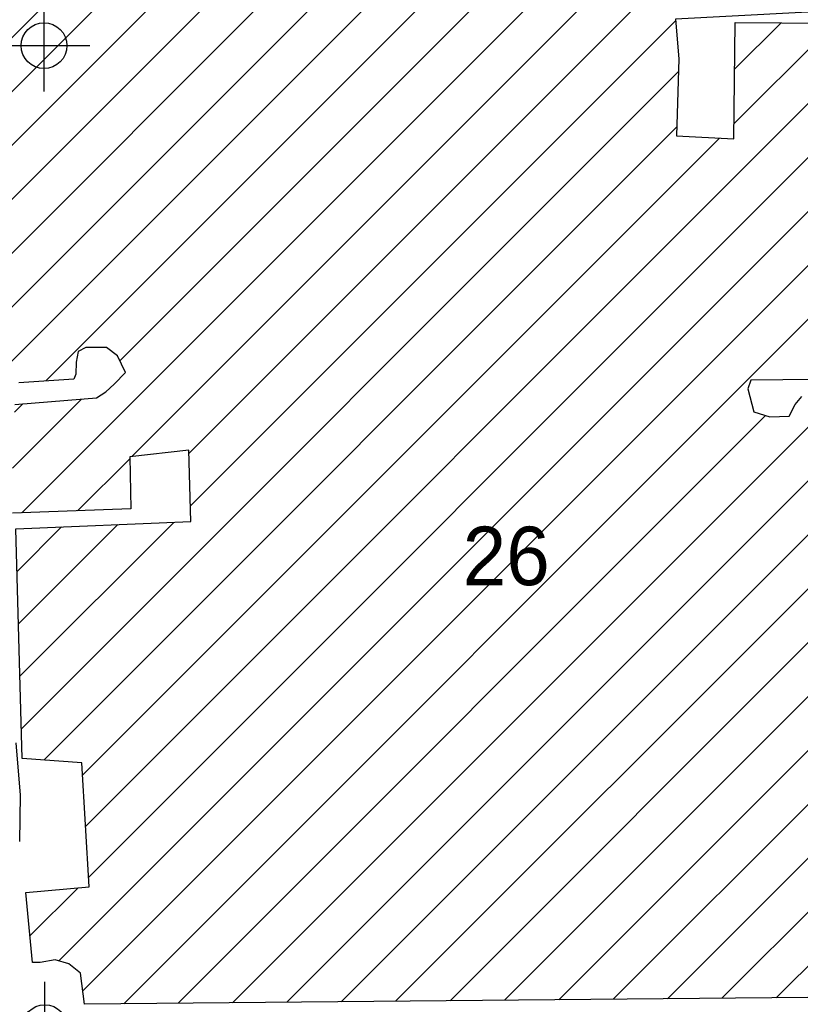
# Model space of a CAD drawing. Extents: x 192051 to 352051, y 710978 to 817615.
# Tile 31 of 85: x 273908 to 278177, y 732417 to 737800. Entities that reach past the tile are written whole.
import ezdxf
from ezdxf.enums import TextEntityAlignment as Align

# ---------------------------------------------------------------- set-up
doc = ezdxf.new("R2010")
doc.units = 0
doc.header["$LTSCALE"] = 800
doc.header["$PDMODE"] = 34
doc.header["$PDSIZE"] = 250
doc.layers.get('0').update_dxf_attribs({"linetype": 'CONTINUOUS'})
for name, color, linetype in [('SEC', 2, 'CONTINUOUS'), ('TEXT', 7, 'CONTINUOUS'), ('WETDBA', 11, 'CONTINUOUS'), ('WETFILL', 12, 'CONTINUOUS')]:
    doc.layers.add(name, color=color, linetype=linetype)

# ---------------------------------------------------------------- blocks, each defined once
blk = doc.blocks.new('*X')
at = {"color": 0}
for p, q in [((265725.4, 729562.3), (281051.2, 744888.2)), ((266024.7, 729566.9), (281209.5, 744751.7)), ((266324, 729571.6), (281364.4, 744612)), ((266624.5, 729577.4), (281519.4, 744472.3)), ((266924.9, 729583.1), (281674.4, 744332.6)), ((267225.4, 729588.9), (281841.7, 744205.2)), ((267525.8, 729594.7), (282030.5, 744099.4)), ((274050.7, 735824.9), (282219.4, 743993.5)), ((274456, 735935.4), (282408.2, 743887.6)), ((273918.9, 735103.6), (282597, 743781.8)), ((274521.7, 735411.7), (282785.9, 743675.9)), ((274833.6, 735429), (282974.7, 743570.1)), ((274841.3, 735142), (277495.5, 737796.2)), ((274268.8, 733390.8), (278656.4, 737778.4)), ((274285.3, 733112.5), (278948.9, 737776.2)), ((277814.2, 737230.8), (278363.9, 737780.6)), ((277817.9, 737529.2), (278071.4, 737782.8)), ((274121.2, 732653.8), (279096.7, 737629.3)), ((273917.4, 733923.5), (277510.3, 737516.3)), ((274252.4, 732490.3), (279102.1, 737340)), ((274040.8, 733752.2), (277500.5, 737211.8)), ((274252.3, 733669), (277735.9, 737152.6)), ((274476.9, 732420.1), (279107.4, 737050.7)), ((275071.7, 732425.5), (278411.4, 735765.2)), ((275369.1, 732428.2), (278698.3, 735757.5)), ((275666.4, 732430.9), (278985.3, 735749.7)), ((273868.8, 735348.2), (274246.3, 735725.7)), ((273879.4, 735653.5), (273925.8, 735700)), ((274774.3, 732422.8), (277987.4, 735635.9)), ((275963.8, 732433.6), (279126.1, 735595.9)), ((274224.8, 735114.9), (274509.9, 735400)), ((276261.2, 732436.3), (279133.6, 735308.7)), ((273901.4, 734496.8), (274444.1, 735039.5)), ((273909.4, 734210.1), (274751.2, 735051.9)), ((273893.4, 734783.5), (274137, 735027)), ((276558.6, 732439), (279141.1, 735021.5)), ((276856, 732441.7), (279148.6, 734734.3)), ((277153.4, 732444.4), (279156.1, 734447.1)), ((277450.8, 732447.1), (279163.6, 734159.9)), ((277748.2, 732449.8), (279171.1, 733872.7)), ((278045.6, 732452.5), (279178.6, 733585.5)), ((273963.9, 732791.1), (274226.9, 733054.1))]:
    blk.add_line(p, q, dxfattribs=at)

msp = doc.modelspace()

# ---------------------------------------------------------------- linework, layer by layer
at = {"layer": 'SEC', "color": 0}
for p in [(274041.1, 737658.1), (274045.3, 732289)]:
    msp.add_point(p, dxfattribs=at)
at = {"layer": 'WETDBA', "color": 0}
for points in [[(279147.7, 737890.3), (277494.9, 737803.2), (277512.6, 737586.2), (277499, 737165.2), (277813.1, 737148.5), (277821.1, 737784.7), (279094, 737775.1)], [(273881.2, 735696.4), (274260.4, 735726.9), (274328.5, 735732.7), (274378.4, 735765.5), (274423.9, 735807.3), (274485.7, 735872), (274443.6, 735961.8), (274382, 736006.9), (274270.2, 736007.1), (274227.7, 735986.4), (274217.1, 735928.5), (274215.8, 735862.4), (274203.8, 735834.6), (273903, 735815.5)], [(279129.8, 735841.2), (277906.7, 735829.3), (277890.2, 735781.1), (277923.3, 735656.7), (278010.5, 735628.4), (278115.2, 735631.5), (278149.6, 735697), (278185.2, 735740)], [(279207.9, 732463.1), (274261.6, 732418.1), (274240.1, 732587.2), (274176.3, 732637.8), (274102, 732659.3), (274020.7, 732644.8), (273977.1, 732645.9), (273942.3, 733028.5), (274288.4, 733059.7), (274248.3, 733737.7), (273922, 733760.5), (273886.9, 735016.9), (274843.5, 735055.7), (274833.2, 735447.3), (274509.7, 735410.4), (274516.2, 735125.6), (273868, 735101.8)], [(273886, 733846.2), (273910.6, 733560.1), (273906, 733307.1)]]:
    msp.add_lwpolyline(points, dxfattribs=at)

# ---------------------------------------------------------------- block references
at = {"layer": 'WETFILL', "color": 0}
msp.add_blockref('*X', (0, 0), dxfattribs=at)
msp.add_blockref('*X', (0, 0), dxfattribs=at)
msp.add_blockref('*X', (0, 0), dxfattribs=at)
msp.add_blockref('*X', (0, 0), dxfattribs=at)
msp.add_blockref('*X', (0, 0), dxfattribs=at)
msp.add_blockref('*X', (0, 0), dxfattribs=at)
msp.add_blockref('*X', (0, 0), dxfattribs=at)
msp.add_blockref('*X', (0, 0), dxfattribs=at)
msp.add_blockref('*X', (0, 0), dxfattribs=at)
msp.add_blockref('*X', (0, 0), dxfattribs=at)
msp.add_blockref('*X', (0, 0), dxfattribs=at)
msp.add_blockref('*X', (0, 0), dxfattribs=at)
msp.add_blockref('*X', (0, 0), dxfattribs=at)
msp.add_blockref('*X', (0, 0), dxfattribs=at)
msp.add_blockref('*X', (0, 0), dxfattribs=at)
msp.add_blockref('*X', (0, 0), dxfattribs=at)
msp.add_blockref('*X', (0, 0), dxfattribs=at)
msp.add_blockref('*X', (0, 0), dxfattribs=at)
msp.add_blockref('*X', (0, 0), dxfattribs=at)
msp.add_blockref('*X', (0, 0), dxfattribs=at)
msp.add_blockref('*X', (0, 0), dxfattribs=at)
msp.add_blockref('*X', (0, 0), dxfattribs=at)
msp.add_blockref('*X', (0, 0), dxfattribs=at)
msp.add_blockref('*X', (0, 0), dxfattribs=at)
msp.add_blockref('*X', (0, 0), dxfattribs=at)
msp.add_blockref('*X', (0, 0), dxfattribs=at)
msp.add_blockref('*X', (0, 0), dxfattribs=at)
msp.add_blockref('*X', (0, 0), dxfattribs=at)
msp.add_blockref('*X', (0, 0), dxfattribs=at)
msp.add_blockref('*X', (0, 0), dxfattribs=at)
msp.add_blockref('*X', (0, 0), dxfattribs=at)
msp.add_blockref('*X', (0, 0), dxfattribs=at)
msp.add_blockref('*X', (0, 0), dxfattribs=at)
msp.add_blockref('*X', (0, 0), dxfattribs=at)
msp.add_blockref('*X', (0, 0), dxfattribs=at)
msp.add_blockref('*X', (0, 0), dxfattribs=at)
msp.add_blockref('*X', (0, 0), dxfattribs=at)
msp.add_blockref('*X', (0, 0), dxfattribs=at)
msp.add_blockref('*X', (0, 0), dxfattribs=at)
msp.add_blockref('*X', (0, 0), dxfattribs=at)
msp.add_blockref('*X', (0, 0), dxfattribs=at)
msp.add_blockref('*X', (0, 0), dxfattribs=at)
msp.add_blockref('*X', (0, 0), dxfattribs=at)
msp.add_blockref('*X', (0, 0), dxfattribs=at)
msp.add_blockref('*X', (0, 0), dxfattribs=at)
msp.add_blockref('*X', (0, 0), dxfattribs=at)
msp.add_blockref('*X', (0, 0), dxfattribs=at)
msp.add_blockref('*X', (0, 0), dxfattribs=at)
msp.add_blockref('*X', (0, 0), dxfattribs=at)
msp.add_blockref('*X', (0, 0), dxfattribs=at)
msp.add_blockref('*X', (0, 0), dxfattribs=at)
msp.add_blockref('*X', (0, 0), dxfattribs=at)
msp.add_blockref('*X', (0, 0), dxfattribs=at)
msp.add_blockref('*X', (0, 0), dxfattribs=at)
msp.add_blockref('*X', (0, 0), dxfattribs=at)
msp.add_blockref('*X', (0, 0), dxfattribs=at)
msp.add_blockref('*X', (0, 0), dxfattribs=at)
msp.add_blockref('*X', (0, 0), dxfattribs=at)
msp.add_blockref('*X', (0, 0), dxfattribs=at)
msp.add_blockref('*X', (0, 0), dxfattribs=at)
msp.add_blockref('*X', (0, 0), dxfattribs=at)
msp.add_blockref('*X', (0, 0), dxfattribs=at)
msp.add_blockref('*X', (0, 0), dxfattribs=at)
msp.add_blockref('*X', (0, 0), dxfattribs=at)
msp.add_blockref('*X', (0, 0), dxfattribs=at)
msp.add_blockref('*X', (0, 0), dxfattribs=at)
msp.add_blockref('*X', (0, 0), dxfattribs=at)
msp.add_blockref('*X', (0, 0), dxfattribs=at)
msp.add_blockref('*X', (0, 0), dxfattribs=at)
msp.add_blockref('*X', (0, 0), dxfattribs=at)
msp.add_blockref('*X', (0, 0), dxfattribs=at)
msp.add_blockref('*X', (0, 0), dxfattribs=at)
msp.add_blockref('*X', (0, 0), dxfattribs=at)
msp.add_blockref('*X', (0, 0), dxfattribs=at)
msp.add_blockref('*X', (0, 0), dxfattribs=at)
msp.add_blockref('*X', (0, 0), dxfattribs=at)
msp.add_blockref('*X', (0, 0), dxfattribs=at)
msp.add_blockref('*X', (0, 0), dxfattribs=at)
msp.add_blockref('*X', (0, 0), dxfattribs=at)
msp.add_blockref('*X', (0, 0), dxfattribs=at)
msp.add_blockref('*X', (0, 0), dxfattribs=at)
msp.add_blockref('*X', (0, 0), dxfattribs=at)
msp.add_blockref('*X', (0, 0), dxfattribs=at)
msp.add_blockref('*X', (0, 0), dxfattribs=at)
msp.add_blockref('*X', (0, 0), dxfattribs=at)
msp.add_blockref('*X', (0, 0), dxfattribs=at)
msp.add_blockref('*X', (0, 0), dxfattribs=at)
msp.add_blockref('*X', (0, 0), dxfattribs=at)
msp.add_blockref('*X', (0, 0), dxfattribs=at)
msp.add_blockref('*X', (0, 0), dxfattribs=at)
msp.add_blockref('*X', (0, 0), dxfattribs=at)
msp.add_blockref('*X', (0, 0), dxfattribs=at)
msp.add_blockref('*X', (0, 0), dxfattribs=at)
msp.add_blockref('*X', (0, 0), dxfattribs=at)
msp.add_blockref('*X', (0, 0), dxfattribs=at)
msp.add_blockref('*X', (0, 0), dxfattribs=at)
msp.add_blockref('*X', (0, 0), dxfattribs=at)
msp.add_blockref('*X', (0, 0), dxfattribs=at)
msp.add_blockref('*X', (0, 0), dxfattribs=at)
msp.add_blockref('*X', (0, 0), dxfattribs=at)

# ---------------------------------------------------------------- texts
at = {"layer": 'TEXT', "color": 0}
msp.add_text('26', height=320, dxfattribs=at).set_placement((276568.7, 734708.3), align=Align.CENTER)

doc.saveas('drawing.dxf')
